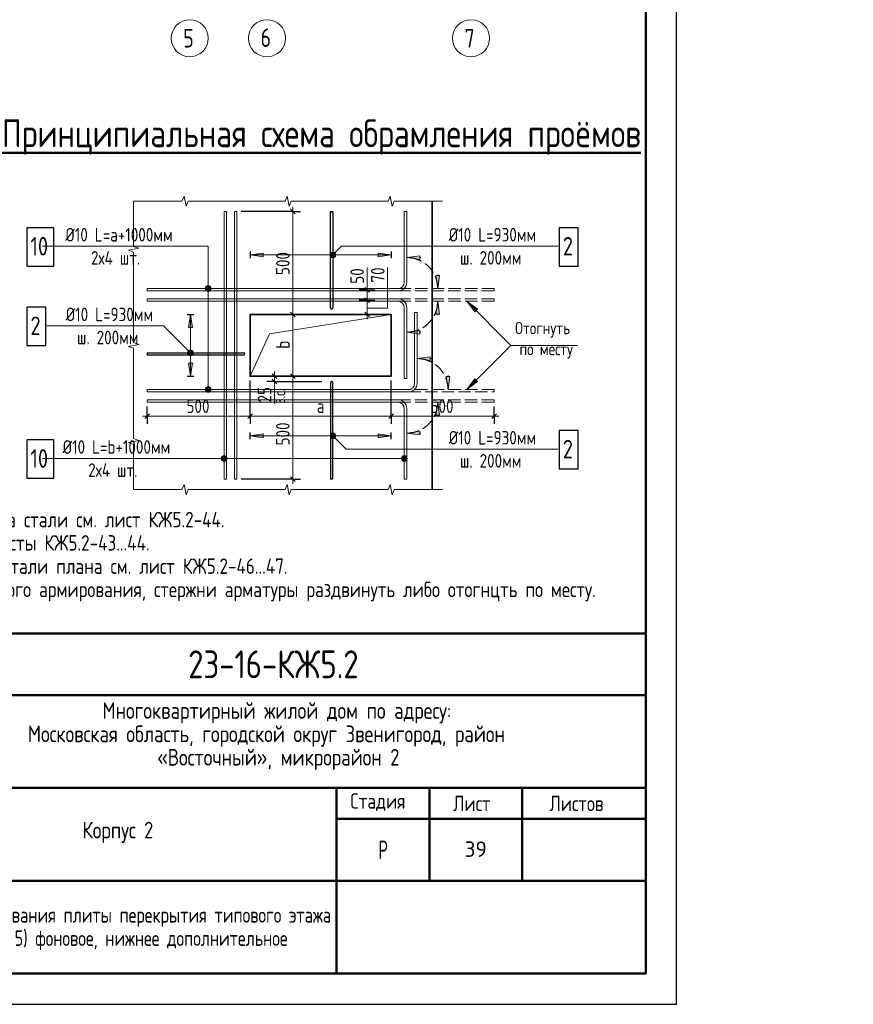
# Model space of a CAD drawing. Header units: millimetres. Extents: x 0 to 32559, y 0 to 42000.
# Tile 4 of 14: x 19072 to 32559, y 0 to 15930. Entities that reach past the tile are written whole.
import ezdxf

# ---------------------------------------------------------------- set-up
doc = ezdxf.new("R2010")
doc.units = ezdxf.units.MM
doc.linetypes.add('______2', pattern=[270, 200, -70])
doc.linetypes.add('______5', pattern=[1100, 800, -100, 100, -100])
for name, color, linetype, lineweight in [('Standard', 7, 'Continuous', 25), ('Арм.стержн.ниж.зоны 2й ряд', 7, '______2', 25), ('ЖБ Перекрытие средний уровень', 7, 'Continuous', 50), ('Оси', 40, '______5', 18), ('Размерная линия_ общее', 7, 'Continuous', 13), ('Текст_ общее', 7, 'Continuous', 25), ('Фоновоя арматура Х1', 7, 'Continuous', 25)]:
    doc.layers.add(name, color=color, linetype=linetype, lineweight=lineweight)
doc.styles.add('GOST 2.304-81', font='txt')
doc.styles.add('ISOCPEUR', font='txt')

msp = doc.modelspace()

# ---------------------------------------------------------------- hatches: boundary and pattern name
at = {"layer": 'Standard', "linetype": 'Continuous', "lineweight": 13, "transparency": 33554687}
for points in [[(23010, 12154), (22800, 12124), (23010, 12094)], [(24173, 12092), (24109, 12156), (24097, 12136)], [(24173, 12092), (24097, 12136), (24152, 12081)], [(24152, 12081), (24097, 12136), (24097, 12113)], [(24152, 12081), (24097, 12113), (24129, 12081)], [(24129, 12081), (24097, 12113), (24109, 12092)], [(24184, 12113), (24129, 12168), (24109, 12156)], [(24184, 12113), (24109, 12156), (24173, 12092)], [(24184, 12136), (24152, 12168), (24129, 12168)], [(24184, 12136), (24129, 12168), (24184, 12113)], [(24152, 12168), (24184, 12136), (24173, 12156)], [(25545, 12111), (25335, 12081), (25545, 12051)], [(25865, 11164), (25835, 11374), (25805, 11164)], [(26478, 11247), (26308, 11374), (26435, 11204)], [(21793, 10552), (21825, 10584), (21805, 10573)], [(21825, 10584), (21793, 10552), (21793, 10529)], [(21825, 10584), (21793, 10529), (21848, 10584)], [(21848, 10584), (21793, 10529), (21805, 10509)], [(21848, 10584), (21805, 10509), (21868, 10573)], [(21868, 10573), (21805, 10509), (21825, 10498)], [(21868, 10573), (21825, 10498), (21880, 10552)], [(21880, 10552), (21825, 10498), (21848, 10498)], [(21880, 10552), (21848, 10498), (21880, 10529)], [(21880, 10529), (21848, 10498), (21868, 10509)], [(21806, 10371), (21836, 10161), (21866, 10371)], [(25712, 10477), (25502, 10447), (25712, 10417)], [(26435, 10117), (26308, 9947), (26478, 10075)], [(25865, 9531), (25835, 9741), (25805, 9531)], [(24109, 9166), (24152, 9241), (24097, 9186)], [(24097, 9186), (24152, 9241), (24129, 9241)], [(24097, 9186), (24129, 9241), (24097, 9209)], [(24097, 9209), (24129, 9241), (24109, 9229)], [(24109, 9166), (24173, 9229), (24152, 9241)], [(23010, 9227), (22800, 9197), (23010, 9167)], [(24129, 9154), (24173, 9229), (24109, 9166)], [(24129, 9154), (24184, 9209), (24173, 9229)], [(24152, 9154), (24184, 9209), (24129, 9154)], [(24152, 9154), (24184, 9186), (24184, 9209)], [(24184, 9186), (24152, 9154), (24173, 9166)]]:
    msp.add_hatch(color=7, dxfattribs=at).paths.add_polyline_path(points)
for points in [[(24872, 12154), (25082, 12124), (24872, 12094)], [(25865, 11791), (25835, 11581), (25805, 11791)], [(21806, 10951), (21836, 11161), (21866, 10951)], [(25545, 10844), (25335, 10874), (25545, 10904)], [(26032, 10157), (26002, 9947), (25972, 10157)], [(25545, 9211), (25335, 9241), (25545, 9271)], [(24872, 9227), (25082, 9197), (24872, 9167)]]:
    msp.add_hatch(color=7, dxfattribs=at).paths.add_polyline_path(points, flags=16)
at = {"layer": 'Текст_ общее', "linetype": 'Continuous', "lineweight": 13, "transparency": 33554687}
for points in [[(22076, 11581), (22166, 11581), (22160, 11603)], [(22076, 11581), (22160, 11603), (22082, 11603)], [(22082, 11558), (22166, 11581), (22076, 11581)], [(22082, 11603), (22160, 11603), (22143, 11620)], [(22082, 11603), (22143, 11620), (22098, 11620)], [(22082, 11558), (22160, 11558), (22166, 11581)], [(22098, 11542), (22160, 11558), (22082, 11558)], [(22098, 11620), (22143, 11620), (22121, 11626)], [(22098, 11542), (22143, 11542), (22160, 11558)], [(22143, 11542), (22098, 11542), (22121, 11536)], [(22076, 9947), (22166, 9947), (22160, 9970)], [(22076, 9947), (22160, 9970), (22082, 9970)], [(22082, 9925), (22166, 9947), (22076, 9947)], [(22082, 9970), (22160, 9970), (22143, 9986)], [(22082, 9970), (22143, 9986), (22098, 9986)], [(22082, 9925), (22160, 9925), (22166, 9947)], [(22098, 9909), (22160, 9925), (22082, 9925)], [(22098, 9986), (22143, 9986), (22121, 9992)], [(22098, 9909), (22143, 9909), (22160, 9925)], [(22143, 9909), (22098, 9909), (22121, 9902)], [(22341, 8809), (22341, 8854), (22335, 8831)], [(22357, 8793), (22357, 8870), (22341, 8854)], [(22357, 8793), (22341, 8854), (22341, 8809)], [(22380, 8786), (22380, 8876), (22357, 8870)], [(22380, 8786), (22357, 8870), (22357, 8793)], [(22402, 8793), (22402, 8870), (22380, 8876)], [(22402, 8793), (22380, 8876), (22380, 8786)], [(22419, 8809), (22419, 8854), (22402, 8870)], [(22419, 8809), (22402, 8870), (22402, 8793)], [(22419, 8854), (22419, 8809), (22425, 8831)], [(25256, 8809), (25256, 8854), (25250, 8831)], [(25272, 8793), (25272, 8870), (25256, 8854)], [(25272, 8793), (25256, 8854), (25256, 8809)], [(25295, 8786), (25295, 8876), (25272, 8870)], [(25295, 8786), (25272, 8870), (25272, 8793)], [(25317, 8793), (25317, 8870), (25295, 8876)], [(25317, 8793), (25295, 8876), (25295, 8786)], [(25334, 8809), (25334, 8854), (25317, 8870)], [(25334, 8809), (25317, 8870), (25317, 8793)], [(25334, 8854), (25334, 8809), (25340, 8831)]]:
    msp.add_hatch(color=7, dxfattribs=at).paths.add_polyline_path(points)

# ---------------------------------------------------------------- linework, layer by layer
at = {"layer": 'Standard', "color": 7, "linetype": 'Continuous', "lineweight": 13, "transparency": 33554687}
for p, q in [((21732, 13077), (21698, 12994)), ((21765, 12911), (21732, 13077)), ((23398, 13077), (23365, 12994)), ((23432, 12911), (23398, 13077)), ((25065, 13077), (25032, 12994)), ((25098, 12911), (25065, 13077)), ((20915, 12994), (20915, 12994)), ((21698, 12994), (20915, 12994)), ((20915, 12994), (20915, 12263)), ((21798, 12994), (21765, 12911)), ((22582, 12994), (21798, 12994)), ((23365, 12994), (22582, 12994)), ((23465, 12994), (23432, 12911)), ((24248, 12994), (23465, 12994)), ((25032, 12994), (24248, 12994)), ((25132, 12994), (25098, 12911)), ((25915, 12994), (25132, 12994)), ((20998, 12232), (20832, 12201)), ((20832, 12201), (20915, 12170)), ((20915, 12263), (20998, 12232)), ((20915, 12170), (20915, 11439)), ((24109, 12156), (24109, 12156)), ((24173, 12156), (24173, 12156)), ((24109, 12092), (24109, 12092)), ((24173, 12092), (24173, 12092)), ((24692, 11561), (24692, 11921)), ((20915, 11439), (20915, 10707)), ((26308, 11374), (26308, 11374)), ((26308, 11374), (26308, 11374)), ((26308, 11374), (26308, 11374)), ((26308, 11374), (26435, 11204)), ((26478, 11247), (26308, 11374)), ((26435, 11204), (26478, 11247)), ((26457, 11226), (26467, 11215)), ((20998, 10676), (20832, 10645)), ((20915, 10707), (20998, 10676)), ((20832, 10645), (20915, 10614)), ((20915, 10614), (20915, 9883)), ((21805, 10573), (21805, 10573)), ((21868, 10573), (21868, 10573)), ((21805, 10509), (21805, 10509)), ((21868, 10509), (21868, 10509)), ((23194, 10067), (23194, 9714)), ((26435, 10117), (26308, 9947)), ((26308, 9947), (26478, 10075)), ((26478, 10075), (26435, 10117)), ((26457, 10096), (26467, 10107)), ((20915, 9883), (20915, 9152)), ((26308, 9947), (26308, 9947)), ((26308, 9947), (26308, 9947)), ((26308, 9947), (26308, 9947)), ((20998, 9121), (20832, 9090)), ((20832, 9090), (20915, 9059)), ((20915, 9152), (20998, 9121)), ((24109, 9229), (24109, 9229)), ((24109, 9166), (24109, 9166)), ((24173, 9229), (24173, 9229)), ((24173, 9166), (24173, 9166)), ((20915, 9059), (20915, 8327)), ((20915, 8327), (20915, 8327)), ((20915, 8327), (21698, 8327)), ((20915, 8327), (20915, 8327)), ((21698, 8327), (21732, 8411)), ((21732, 8411), (21765, 8244)), ((21765, 8244), (21798, 8327)), ((21798, 8327), (22582, 8327)), ((22582, 8327), (23365, 8327)), ((23365, 8327), (23398, 8411)), ((23398, 8411), (23432, 8244)), ((23432, 8244), (23465, 8327)), ((23465, 8327), (24248, 8327)), ((24248, 8327), (25032, 8327)), ((25032, 8327), (25065, 8411)), ((25065, 8411), (25098, 8244)), ((25098, 8244), (25132, 8327)), ((25132, 8327), (25915, 8327)), ((25915, 8327), (25915, 8327))]:
    msp.add_line(p, q, dxfattribs=at)
at = {"layer": 'Standard', "color": 251, "linetype": 'Continuous', "lineweight": 13, "true_color": 0x494949, "transparency": 33554687}
for p, q in [((23010, 12154), (22800, 12124)), ((25082, 12124), (22800, 12124)), ((22800, 12124), (22800, 12124)), ((22800, 12124), (22800, 12124)), ((22800, 12124), (22800, 12124)), ((22800, 12124), (23010, 12094)), ((23010, 12094), (23010, 12154)), ((23010, 12124), (23025, 12124)), ((24872, 12124), (24857, 12124)), ((24872, 12094), (24872, 12154)), ((24872, 12154), (25082, 12124)), ((25082, 12124), (24872, 12094)), ((25082, 12124), (25082, 12124)), ((25082, 12124), (25082, 12124)), ((25082, 12124), (25082, 12124)), ((25545, 12111), (25335, 12081)), ((25545, 12051), (25545, 12111)), ((25335, 12081), (25335, 12081)), ((25335, 12081), (25335, 12081)), ((25335, 12081), (25335, 12081)), ((25335, 12081), (25545, 12051)), ((25545, 12081), (25560, 12081)), ((25835, 11581), (25805, 11791)), ((25805, 11791), (25865, 11791)), ((25835, 11791), (25835, 11806)), ((25865, 11791), (25835, 11581)), ((25835, 11581), (25835, 11581)), ((25835, 11581), (25835, 11581)), ((25835, 11581), (25835, 11581)), ((25835, 11374), (25805, 11164)), ((25835, 11374), (25835, 11374)), ((25835, 11374), (25835, 11374)), ((25835, 11374), (25835, 11374)), ((25865, 11164), (25835, 11374)), ((21806, 10951), (21836, 11161)), ((21836, 11161), (21836, 10161)), ((21836, 11161), (21836, 11161)), ((21836, 11161), (21836, 11161)), ((21836, 11161), (21836, 11161)), ((21836, 11161), (21866, 10951)), ((25805, 11164), (25865, 11164)), ((25835, 11164), (25835, 11149)), ((21866, 10951), (21806, 10951)), ((21836, 10951), (21836, 10936)), ((25335, 10874), (25545, 10904)), ((25335, 10874), (25335, 10874)), ((25335, 10874), (25335, 10874)), ((25335, 10874), (25335, 10874)), ((25545, 10844), (25335, 10874)), ((25545, 10904), (25545, 10844)), ((25545, 10874), (25560, 10874)), ((21866, 10371), (21806, 10371)), ((21806, 10371), (21836, 10161)), ((21836, 10371), (21836, 10386)), ((21836, 10161), (21866, 10371)), ((25712, 10477), (25502, 10447)), ((25502, 10447), (25502, 10447)), ((25502, 10447), (25502, 10447)), ((25502, 10447), (25502, 10447)), ((25502, 10447), (25712, 10417)), ((25712, 10417), (25712, 10477)), ((25712, 10447), (25727, 10447)), ((21836, 10161), (21836, 10161)), ((21836, 10161), (21836, 10161)), ((21836, 10161), (21836, 10161)), ((26002, 9947), (25972, 10157)), ((25972, 10157), (26032, 10157)), ((26002, 10157), (26002, 10172)), ((26032, 10157), (26002, 9947)), ((26002, 9947), (26002, 9947)), ((26002, 9947), (26002, 9947)), ((26002, 9947), (26002, 9947)), ((25835, 9741), (25805, 9531)), ((25835, 9741), (25835, 9741)), ((25835, 9741), (25835, 9741)), ((25835, 9741), (25835, 9741)), ((25865, 9531), (25835, 9741)), ((25805, 9531), (25865, 9531)), ((25835, 9531), (25835, 9516)), ((25335, 9241), (25545, 9271)), ((25335, 9241), (25335, 9241)), ((25335, 9241), (25335, 9241)), ((25335, 9241), (25335, 9241)), ((25545, 9211), (25335, 9241)), ((25545, 9271), (25545, 9211)), ((25545, 9241), (25560, 9241)), ((23010, 9227), (22800, 9197)), ((25082, 9197), (22800, 9197)), ((22800, 9197), (22800, 9197)), ((22800, 9197), (22800, 9197)), ((22800, 9197), (22800, 9197)), ((22800, 9197), (23010, 9167)), ((23010, 9167), (23010, 9227)), ((23010, 9197), (23025, 9197)), ((24872, 9197), (24857, 9197)), ((24872, 9167), (24872, 9227)), ((24872, 9227), (25082, 9197)), ((25082, 9197), (24872, 9167)), ((25082, 9197), (25082, 9197)), ((25082, 9197), (25082, 9197)), ((25082, 9197), (25082, 9197))]:
    msp.add_line(p, q, dxfattribs=at)
at = {"layer": 'Standard', "color": 7, "linetype": '______2', "lineweight": 13, "transparency": 33554687}
for p, q in [((26748, 11581), (25195, 11581)), ((25195, 11541), (26748, 11541)), ((26748, 11541), (26748, 11581)), ((25195, 11414), (26748, 11414)), ((26748, 11374), (25195, 11374)), ((26748, 11414), (26748, 11374)), ((26748, 9947), (25362, 9947)), ((25362, 9907), (26748, 9907)), ((26748, 9907), (26748, 9947)), ((25195, 9781), (26748, 9781)), ((26748, 9741), (25195, 9741)), ((26748, 9781), (26748, 9741))]:
    msp.add_line(p, q, dxfattribs=at)
at = {"layer": 'Standard', "color": 7, "linetype": 'Continuous', "lineweight": 50, "transparency": 33554687}
for p, q in [((10700, 6000), (29200, 6000)), ((17200, 5000), (29200, 5000)), ((17200, 3500), (29200, 3500)), ((24200, 2000), (24200, 3500)), ((25700, 2000), (25700, 3500)), ((27200, 2000), (27200, 3500)), ((24200, 3000), (29200, 3000)), ((17200, 2000), (29200, 2000)), ((24200, 500), (24200, 2000)), ((24200, 500), (24200, 2000))]:
    msp.add_line(p, q, dxfattribs=at)
at = {"layer": 'Standard', "color": 7, "linetype": 'Continuous', "lineweight": 25, "transparency": 33554687}
for p, q in [((29200, 500), (29200, 6000)), ((10700, 500), (29200, 500)), ((10700, 500), (29200, 500)), ((10700, 500), (29200, 500))]:
    msp.add_line(p, q, dxfattribs=at)
at = {"layer": 'Standard', "color": 7, "linetype": 'Continuous', "lineweight": 13, "transparency": 33554687}
msp.add_lwpolyline([(0, 0), (29700, 0), (29700, 42000), (0, 42000), (0, 0)], close=True, dxfattribs=at)
for points in [[(29700, 42000), (0, 42000), (0, 0), (29700, 0), (29700, 42000)], [(29700, 42000), (0, 42000), (0, 0), (29700, 0), (29700, 42000)], [(22420, 12827), (22420, 8494), (22380, 8494), (22380, 12827), (22420, 12827)], [(22587, 12827), (22587, 8494), (22547, 8494), (22547, 12827), (22587, 12827)], [(24141, 12821), (24101, 12821), (24101, 12827), (24141, 12827), (24141, 12821)], [(25295, 11681), (25295, 12827), (25335, 12827), (25335, 11681)], [(27785, 12265), (24281, 12265), (24141, 12124)], [(25025, 11921), (25025, 11261), (24692, 11261)], [(25195, 11581), (21133, 11581), (21133, 11541), (25195, 11541)], [(25195, 11374), (21133, 11374), (21133, 11414), (25195, 11414)], [(28095, 10661), (27021, 10661), (26308, 11374)], [(22800, 10161), (23113, 10847), (25082, 11161)], [(25295, 11274), (25295, 10127), (25335, 10127), (25335, 11274)], [(25462, 10047), (25462, 11194), (25502, 11194), (25502, 10047)], [(19510, 10977), (21401, 10977), (21836, 10541)], [(21140, 10541), (21140, 10501), (21133, 10501), (21133, 10541), (21140, 10541)], [(28095, 10661), (27021, 10661), (26308, 9947)], [(25362, 9947), (21133, 9947), (21133, 9907), (25362, 9907)], [(25195, 9741), (21133, 9741), (21133, 9781), (25195, 9781)], [(25295, 9641), (25295, 8494), (25335, 8494), (25335, 9641)], [(27785, 8982), (24357, 8982), (24141, 9197)], [(24141, 8501), (24101, 8501), (24101, 8494), (24141, 8494), (24141, 8501)]]:
    msp.add_lwpolyline(points, dxfattribs=at)
at = {"layer": 'Standard', "color": 7, "linetype": 'Continuous', "lineweight": 25, "transparency": 33554687}
for points in [[(29700, 42000), (0, 42000), (0, 0), (29700, 0), (29700, 42000)], [(24101, 11264), (24101, 12821), (24141, 12821), (24141, 11264)], [(22697, 10501), (21140, 10501), (21140, 10541), (22697, 10541)], [(24101, 10057), (24101, 8501), (24141, 8501), (24141, 10057)], [(29200, 6000), (10700, 6000), (10700, 500), (29200, 500), (29200, 6000)]]:
    msp.add_lwpolyline(points, dxfattribs=at)
at = {"layer": 'Standard', "color": 7, "linetype": 'Continuous', "lineweight": 50, "transparency": 33554687}
msp.add_lwpolyline([(2000, 41500), (29200, 41500), (29200, 500), (2000, 500), (2000, 41500)], close=True, dxfattribs=at)
at = {"layer": 'Standard', "color": 7, "linetype": 'Continuous', "lineweight": 13, "transparency": 33554687}
for centre in [(24141, 12124), (21836, 10541), (24141, 9197)]:
    msp.add_circle(centre, 45, dxfattribs=at)
at = {"layer": 'Standard', "color": 251, "linetype": '______2', "lineweight": 13, "true_color": 0x494949, "transparency": 33554687}
for centre, start, end in [((25335, 11581), 0, 90), ((25335, 11374), 270, 0), ((25502, 9947), 0, 90), ((25335, 9741), 270, 0)]:
    msp.add_arc(centre, 500, start, end, dxfattribs=at)
at = {"layer": 'Standard', "color": 7, "linetype": 'Continuous', "lineweight": 13, "transparency": 33554687}
for centre, radius, start, end in [((25195, 11681), 100, 270, 0), ((25195, 11681), 140, 270, 0), ((25195, 11274), 140, 0, 90), ((25195, 11274), 100, 0, 90), ((25362, 10047), 100, 270, 0), ((25362, 10047), 140, 270, 0), ((25195, 9641), 140, 0, 90), ((25195, 9641), 100, 0, 90)]:
    msp.add_arc(centre, radius, start, end, dxfattribs=at)
at = {"layer": 'Standard', "color": 7, "linetype": 'Continuous', "lineweight": 25, "transparency": 33554687}
for centre, start, end in [((24121, 11264), 180, 0), ((22697, 10521), 270, 90), ((24121, 10057), 0, 180)]:
    msp.add_arc(centre, 20, start, end, dxfattribs=at)
at = {"layer": 'Арм.стержн.ниж.зоны 2й ряд', "color": 251, "linetype": 'Continuous', "lineweight": 25, "true_color": 0x494949, "transparency": 33554687}
for p, q in [((22800, 12178), (22800, 12071)), ((25082, 12178), (25082, 12071)), ((21783, 11161), (21890, 11161)), ((21783, 10161), (21890, 10161)), ((22800, 9144), (22800, 9251)), ((25082, 9144), (25082, 9251))]:
    msp.add_line(p, q, dxfattribs=at)
at = {"layer": 'ЖБ Перекрытие средний уровень', "color": 7, "linetype": 'Continuous', "lineweight": 35, "transparency": 33554687}
msp.add_line((25748, 8327), (25748, 12994), dxfattribs=at)
msp.add_lwpolyline([(22800, 11161), (25082, 11161), (25082, 10161), (22800, 10161), (22800, 11161)], dxfattribs=at)
at = {"layer": 'Оси', "color": 7, "linetype": 'Continuous', "lineweight": 13, "transparency": 33554687}
for centre in [(21824, 15630), (23074, 15630), (26374, 15630)]:
    msp.add_circle(centre, 300, dxfattribs=at)
at = {"layer": 'Размерная линия_ общее', "color": 253, "linetype": 'Continuous', "lineweight": -3, "true_color": 0xa0a0a0, "transparency": 33554687}
for p, q in [((23490, 12827), (22653, 12827)), ((23490, 12827), (23365, 12827)), ((23490, 12827), (23615, 12827)), ((24692, 11561), (24567, 11561)), ((24692, 11561), (24817, 11561)), ((24692, 11561), (24692, 11561)), ((24692, 11394), (24567, 11394)), ((24692, 11394), (24817, 11394)), ((24692, 11394), (24698, 11394)), ((23490, 11161), (23365, 11161)), ((23490, 11161), (23615, 11161)), ((24692, 11161), (24567, 11161)), ((24692, 11161), (24817, 11161)), ((24692, 11161), (24698, 11161)), ((22800, 9517), (22800, 10094)), ((22800, 9517), (22800, 10094)), ((23490, 10161), (22867, 10161)), ((23194, 10161), (23069, 10161)), ((23194, 10077), (23069, 10077)), ((23194, 10161), (23127, 10161)), ((23194, 10161), (23319, 10161)), ((23194, 10077), (23319, 10077)), ((23490, 10161), (23365, 10161)), ((23490, 10161), (23365, 10161)), ((23490, 10161), (23615, 10161)), ((23490, 10161), (23490, 10161)), ((23490, 10161), (23615, 10161)), ((25082, 9517), (25082, 10094)), ((25082, 9517), (25082, 10094)), ((21133, 9517), (21133, 9674)), ((21133, 9517), (21133, 9642)), ((22800, 9517), (22800, 9642)), ((22800, 9517), (22800, 9642)), ((25082, 9517), (25082, 9642)), ((25082, 9517), (25082, 9642)), ((26748, 9517), (26748, 9674)), ((26748, 9517), (26748, 9642)), ((21133, 9517), (21133, 9392)), ((22800, 9517), (22800, 9392)), ((22800, 9517), (22800, 9392)), ((25082, 9517), (25082, 9392)), ((25082, 9517), (25082, 9392)), ((26748, 9517), (26748, 9392)), ((23490, 8494), (22653, 8494)), ((23490, 8494), (23365, 8494)), ((23490, 8494), (23615, 8494))]:
    msp.add_line(p, q, dxfattribs=at)
at = {"layer": 'Размерная линия_ общее', "color": 7, "linetype": 'Continuous', "lineweight": 25, "transparency": 33554687}
for p, q in [((23527, 12790), (23452, 12865)), ((24730, 11523), (24655, 11598)), ((24730, 11357), (24655, 11432)), ((23527, 11123), (23452, 11198)), ((24730, 11123), (24655, 11198)), ((23156, 10198), (23231, 10123)), ((23527, 10123), (23452, 10198)), ((23452, 10198), (23527, 10123)), ((23156, 10115), (23231, 10040)), ((21171, 9555), (21096, 9480)), ((22837, 9555), (22762, 9480)), ((22762, 9480), (22837, 9555)), ((25044, 9480), (25119, 9555)), ((25044, 9480), (25119, 9555)), ((26711, 9480), (26786, 9555)), ((23452, 8532), (23527, 8457))]:
    msp.add_line(p, q, dxfattribs=at)
at = {"layer": 'Размерная линия_ общее', "color": 7, "linetype": 'Continuous', "lineweight": 13, "transparency": 33554687}
for p, q in [((23490, 12827), (23490, 12902)), ((23490, 11161), (23490, 12827)), ((24692, 11561), (24692, 11636)), ((24692, 11161), (24692, 11394)), ((24692, 11161), (24692, 11086)), ((23194, 10161), (23194, 10236)), ((23490, 10161), (23490, 10236)), ((23194, 10161), (23194, 10077)), ((23194, 10077), (23194, 10002)), ((23490, 10161), (23490, 10086)), ((21133, 9517), (21058, 9517)), ((22800, 9517), (21133, 9517)), ((22800, 9517), (22725, 9517)), ((22800, 9517), (22875, 9517)), ((22800, 9517), (25082, 9517)), ((25082, 9517), (25007, 9517)), ((25082, 9517), (26748, 9517)), ((25082, 9517), (25157, 9517)), ((26748, 9517), (26823, 9517)), ((23490, 8494), (23490, 8419))]:
    msp.add_line(p, q, dxfattribs=at)
for points in [[(24692, 11394), (24692, 11550), (24692, 11550), (24692, 11561)], [(23490, 10161), (23490, 10693), (23490, 10693), (23490, 11161)], [(23490, 10161), (23490, 9138), (23490, 9138), (23490, 8494)]]:
    msp.add_lwpolyline(points, dxfattribs=at)
at = {"layer": 'Размерная линия_ общее', "color": 253, "linetype": 'Continuous', "lineweight": -3, "true_color": 0xa0a0a0, "transparency": 33554687}
for points in [[(23490, 11161), (23473, 11161), (23473, 11161), (22867, 11161)], [(23194, 10077), (23252, 10077), (23252, 10077), (23961, 10077)]]:
    msp.add_lwpolyline(points, dxfattribs=at)
at = {"layer": 'Текст_ общее', "color": 7, "linetype": 'Continuous', "lineweight": 13, "transparency": 33554687}
for p, q in [((22076, 11581), (22076, 11581)), ((22121, 11626), (22121, 11626)), ((22121, 11536), (22121, 11536)), ((22166, 11581), (22166, 11581)), ((22076, 9947), (22076, 9947)), ((22121, 9992), (22121, 9992)), ((22121, 9902), (22121, 9902)), ((22166, 9947), (22166, 9947)), ((22335, 8831), (22335, 8831)), ((22380, 8876), (22380, 8876)), ((22380, 8786), (22380, 8786)), ((22425, 8831), (22425, 8831)), ((25250, 8831), (25250, 8831)), ((25295, 8876), (25295, 8876)), ((25295, 8786), (25295, 8786)), ((25340, 8831), (25340, 8831))]:
    msp.add_line(p, q, dxfattribs=at)
for points in [[(22121, 11581), (22121, 12265), (19440, 12265)], [(22121, 9947), (22121, 12265), (19440, 12265)], [(22380, 8831), (22121, 8831), (19440, 8831)], [(25295, 8831), (22121, 8831), (19440, 8831)]]:
    msp.add_lwpolyline(points, dxfattribs=at)
for centre in [(22121, 11581), (22121, 9947), (22380, 8831), (25295, 8831)]:
    msp.add_circle(centre, 45, dxfattribs=at)
at = {"layer": 'Фоновоя арматура Х1', "color": 7, "linetype": 'Continuous', "lineweight": 25, "transparency": 33554687}
for points in [[(19186, 11945), (19626, 11945), (19626, 12565), (19186, 12565), (19186, 11945)], [(27799, 11945), (28109, 11945), (28109, 12565), (27799, 12565), (27799, 11945)], [(19186, 10657), (19496, 10657), (19496, 11277), (19186, 11277), (19186, 10657)], [(27799, 8662), (28109, 8662), (28109, 9282), (27799, 9282), (27799, 8662)], [(19186, 8511), (19626, 8511), (19626, 9131), (19186, 9131), (19186, 8511)]]:
    msp.add_lwpolyline(points, dxfattribs=at)

# ---------------------------------------------------------------- texts
at = {"layer": 'Standard', "color": 7, "linetype": 'Continuous', "lineweight": 25, "transparency": 33554687, "attachment_point": 7, "style": 'GOST 2.304-81'}
for s, insert, char_height, width in [('Ø10\\~L=а+1000мм', (19811, 12341), 220, 1831.8), ('Ø10\\~L=930мм', (26014, 12341), 220, 1488.03), ('2х4\\~шт.', (20226, 11967), 220, 1000.99), ('ш.\\~200мм', (26195, 11967), 220, 1125.9), ('Ø10\\~L=930мм', (19817, 11052), 220, 1488.03), ('ш.\\~200мм', (19999, 10678), 220, 1125.89), ('Ø10\\~L=930мм', (26014, 9057), 220, 1488.03), ('Ø10\\~L=b+1000мм', (19767, 8907), 220, 1831.81), ('ш.\\~200мм', (26195, 8683), 220, 1125.9), ('2х4\\~шт.', (20181, 8533), 220, 1000.99), ('Многоквартирный\\~жилой\\~дом\\~по\\~адресу:\\~', (20410, 4545), 270, 5717.08), ('Московская\\~область,\\~городской\\~округ\\~Звенигород,\\~район\\~', (19204, 4167), 270, 8136.21), ('«Восточный»,\\~микрорайон\\~2', (21297, 3789), 270, 3952.83), ('Стадия', (24421, 3125), 250, 1031.1), ('Лист', (26084, 3125), 250, 782.23), ('Листов', (27643, 3125), 250, 1066.5), ('Корпус\\~2', (20088, 2610), 270, 1362.88), ('\\W0.77;Р', (24877, 2350), 300, 262.93)]:
    msp.add_mtext(s, dxfattribs=dict(at, insert=insert, char_height=char_height, width=width))
at = {"layer": 'Standard', "color": 7, "linetype": 'Continuous', "lineweight": 18, "transparency": 33554687, "char_height": 200, "attachment_point": 7, "style": 'GOST 2.304-81'}
for s, insert, width in [('Отогнуть', (27088, 10787), 1109.09), ('по\\~месту', (27158, 10447), 1038.01)]:
    msp.add_mtext(s, dxfattribs=dict(at, insert=insert, width=width))
at = {"layer": 'Standard', "color": 7, "linetype": 'Continuous', "lineweight": 13, "transparency": 33554687, "insert": (11700, 7967), "char_height": 250, "width": 20566.88, "attachment_point": 1, "line_spacing_factor": 0.903614}
msp.add_mtext('\\A1;{\\fGOST 2.304-81|i0|b0;\\H250.000000;\\W1.000000;\\C7;1. Общие указания см. листы КЖ5.2-1. Ведомость расхода стали см. лист КЖ5.2-44.}\\P{\\fGOST 2.304-81|i0|b0;\\H250.000000;\\W1.000000;\\C7;2. Спецификацию элементов, ведомость деталей см. листы КЖ5.2-43...44.}\\P{\\fGOST 2.304-81|i0|b0;\\H250.000000;\\W1.000000;\\C7;3. Сечения по плите перекрытия см. лист КЖ5.2-45. Детали плана см. лист КЖ5.2-46...47.}\\P{\\fGOST 2.304-81|i0|b0;\\H250.000000;\\W1.000000;\\C7;4. В местах попадания отверстий в зону дополнительного армирования, стержни арматуры раздвинуть либо отогнцть по месту.}\\P', dxfattribs=at)
at = {"layer": 'Standard', "color": 7, "linetype": 'Continuous', "lineweight": 50, "transparency": 33554687, "insert": (21798, 5275), "char_height": 450, "width": 3038.67, "attachment_point": 7, "style": 'GOST 2.304-81'}
msp.add_mtext('23-16-КЖ5.2', dxfattribs=at)
at = {"layer": 'Standard', "color": 7, "linetype": 'Continuous', "lineweight": 13, "transparency": 33554687, "insert": (26450, 2510), "char_height": 250, "width": 459.38, "attachment_point": 5, "style": 'ISOCPEUR'}
msp.add_mtext('\\A1;{\\fISOCPEUR|i0|b0;\\H250.000000;\\W1.000000;\\C7;39}\\P', dxfattribs=at)
at = {"layer": 'Standard', "color": 7, "linetype": 'Continuous', "lineweight": 25, "transparency": 33554687, "insert": (20700, 1571), "char_height": 250, "width": 8254.17, "attachment_point": 2, "line_spacing_factor": 0.903614}
msp.add_mtext('\\A1;{\\fGOST 2.304-81|i0|b0;\\H250.000000;\\W0.952381;\\C7;Схема армирования плиты перекрытия типового этажа}\\P{\\fGOST 2.304-81|i0|b0;\\H250.000000;\\W0.952381;\\C7;(секция 5) фоновое, нижнее дополнительное}\\P', dxfattribs=at)
at = {"layer": 'Оси', "color": 7, "linetype": 'Continuous', "lineweight": 25, "transparency": 33554687, "char_height": 300, "width": 326.41, "attachment_point": 7, "style": 'ISOCPEUR'}
for s, insert in [('\\W0.78;5', (21719, 15480)), ('\\W0.78;6', (22969, 15490)), ('\\W0.78;7', (26269, 15480))]:
    msp.add_mtext(s, dxfattribs=dict(at, insert=insert))
at = {"layer": 'Размерная линия_ общее', "color": 7, "linetype": 'Continuous', "lineweight": 25, "transparency": 33554687, "char_height": 220, "attachment_point": 7, "rotation": 90, "style": 'GOST 2.304-81'}
for s, insert, width in [('500', (23440, 11799), 516.4), ('50', (24642, 11658), 375.73), ('70', (24977, 11676), 391.31), ('b', (23440, 10606), 235.09), ('25', (23144, 9737), 375.74), ('500', (23440, 9042), 516.39)]:
    msp.add_mtext(s, dxfattribs=dict(at, insert=insert, width=width))
at = {"layer": 'Размерная линия_ общее', "color": 7, "linetype": 'Continuous', "lineweight": 18, "transparency": 33554687, "insert": (23368, 9715), "char_height": 180, "width": 364.96, "attachment_point": 7, "rotation": 90, "style": 'GOST 2.304-81'}
msp.add_mtext('з.с.', dxfattribs=at)
at = {"layer": 'Размерная линия_ общее', "color": 7, "linetype": 'Continuous', "lineweight": 25, "transparency": 33554687, "char_height": 220, "attachment_point": 7, "style": 'GOST 2.304-81'}
for s, insert, width in [('500', (21771, 9567), 516.38), ('а', (23878, 9568), 235.09), ('500', (25719, 9567), 516.39)]:
    msp.add_mtext(s, dxfattribs=dict(at, insert=insert, width=width))
at = {"layer": 'Текст_ общее', "color": 7, "linetype": 'Continuous', "lineweight": 50, "transparency": 33554687, "insert": (18785, 13745), "char_height": 450, "width": 10170.26, "attachment_point": 7, "style": 'GOST 2.304-81'}
msp.add_mtext('{\\LПринципиальная\\~схема\\~обрамления\\~проёмов}', dxfattribs=at)
at = {"layer": 'Фоновоя арматура Х1', "color": 7, "linetype": 'Continuous', "lineweight": 25, "transparency": 33554687, "char_height": 300, "attachment_point": 7, "style": 'GOST 2.304-81'}
for s, insert, width in [('10', (19246, 12115), 469.67), ('2', (27859, 12115), 341.8), ('2', (19246, 10827), 341.8), ('10', (19246, 8681), 469.67), ('2', (27859, 8832), 341.8)]:
    msp.add_mtext(s, dxfattribs=dict(at, insert=insert, width=width))

doc.saveas('drawing.dxf')
